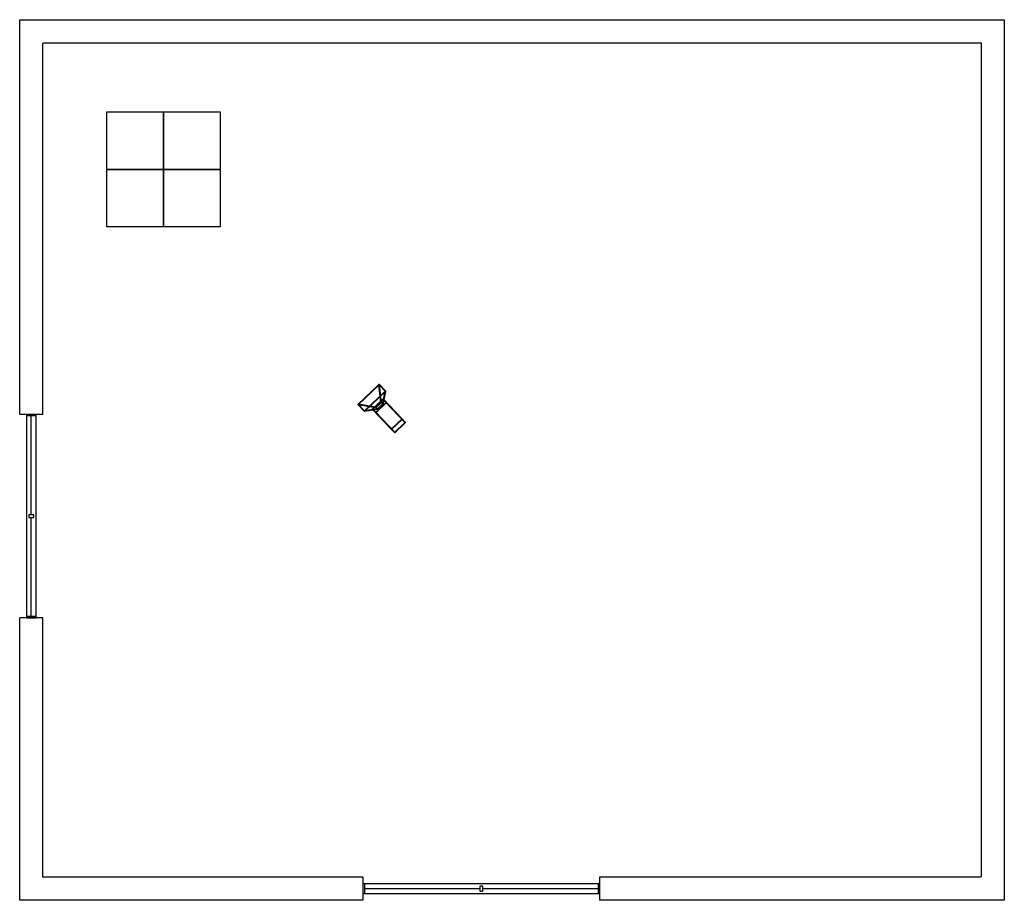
# Model space of a CAD drawing. Header units: metres. Extents: x -6 to 4.2, y -5 to 4.1.
import ezdxf

# ---------------------------------------------------------------- set-up
doc = ezdxf.new("R2010")
doc.units = ezdxf.units.M
doc.header["$MEASUREMENT"] = 0
for name, color, linetype in [('72_CAMI_INSERT', 7, 'Continuous'), ('72_CAMI_MITESCO_D2_ANY', 251, 'Continuous'), ('72_EGR_BASE_CAMERA', 7, 'Continuous'), ('72_EGR_INSERT', 7, 'Continuous'), ('72_EGR_ROOM5_D2_WALL', 7, 'Continuous'), ('72_EGR_ROOM5_D2_WALLELEMENT', 7, 'Continuous')]:
    doc.layers.add(name, color=color, linetype=linetype)

# ---------------------------------------------------------------- blocks, each defined once
blk = doc.blocks.new('f4f0b536-35d6-4e71-919c-ed88e65cfc06')
at = {"layer": '72_EGR_ROOM5_D2_WALL'}
for points in [[(-0.12, 0.12, 0), (10.05, 0.12, 0)], [(0.12, -0.12, 0), (9.81, -0.12, 0)]]:
    blk.add_polyline3d(points, dxfattribs=at)
blk = doc.blocks.new('a8b2a597-5260-4050-8f4f-75f6d8341a9d')
at = {"layer": '72_EGR_ROOM5_D2_WALL'}
for points in [[(-0.12, 0.12, 0), (8.97, 0.12, 0)], [(0.12, -0.12, 0), (8.73, -0.12, 0)]]:
    blk.add_polyline3d(points, dxfattribs=at)
blk = doc.blocks.new('6beb59a7-416d-4159-befc-a09c2a90dd41')
at = {"layer": '72_EGR_ROOM5_D2_WALL'}
for points in [[(-0.12, 0.12, 0), (4.06, 0.12, 0)], [(4.06, -0.12, 0), (4.06, 0.12, 0)], [(6.504, -0.12, 0), (6.504, 0.12, 0)], [(6.504, 0.12, 0), (10.05, 0.12, 0)], [(0.12, -0.12, 0), (4.06, -0.12, 0)], [(6.504, -0.12, 0), (9.81, -0.12, 0)]]:
    blk.add_polyline3d(points, dxfattribs=at)
blk = doc.blocks.new('74ea7533-8260-4394-aa73-a323e4ab9d4d')
at = {"layer": '72_EGR_ROOM5_D2_WALL'}
for points in [[(-0.12, 0.12, 0), (2.795, 0.12, 0)], [(2.795, -0.12, 0), (2.795, 0.12, 0)], [(4.896, -0.12, 0), (4.896, 0.12, 0)], [(4.896, 0.12, 0), (8.97, 0.12, 0)], [(0.12, -0.12, 0), (2.795, -0.12, 0)], [(4.896, -0.12, 0), (8.73, -0.12, 0)]]:
    blk.add_polyline3d(points, dxfattribs=at)
blk = doc.blocks.new('507bb752-1977-46e1-81db-391bb8c5463d')
at = {"layer": '72_EGR_ROOM5_D2_WALLELEMENT'}
for points in [[(-1.222, -0.05, 0), (1.222, -0.05, 0), (1.222, 0.05, 0), (-1.222, 0.05, 0)], [(-0.015, -0.025, 0), (0.015, -0.025, 0), (0.015, 0.025, 0), (-0.015, 0.025, 0)]]:
    blk.add_polyline3d(points, close=True, dxfattribs=at)
for points in [[(-1.207, -0.05, 0), (-1.207, 0.05, 0)], [(-1.207, 0, 0), (-0.015, 0, 0)], [(0.015, 0, 0), (1.207, 0, 0)], [(1.207, -0.05, 0), (1.207, 0.05, 0)]]:
    blk.add_polyline3d(points, dxfattribs=at)
blk = doc.blocks.new('f0bd4bbb-fdc0-4541-a33f-4c3b94719fb6')
at = {"layer": '72_EGR_ROOM5_D2_WALLELEMENT'}
blk.add_blockref('507bb752-1977-46e1-81db-391bb8c5463d', (0, 0), dxfattribs=at)
blk = doc.blocks.new('c084eef1-3ef2-44eb-8d30-4eb582d039db')
at = {"layer": '72_EGR_ROOM5_D2_WALLELEMENT'}
for points in [[(-1.051, -0.05, 0), (1.051, -0.05, 0), (1.051, 0.05, 0), (-1.051, 0.05, 0)], [(-0.015, -0.025, 0), (0.015, -0.025, 0), (0.015, 0.025, 0), (-0.015, 0.025, 0)]]:
    blk.add_polyline3d(points, close=True, dxfattribs=at)
for points in [[(-1.036, -0.05, 0), (-1.036, 0.05, 0)], [(-1.036, 0, 0), (-0.015, 0, 0)], [(0.015, 0, 0), (1.036, 0, 0)], [(1.036, -0.05, 0), (1.036, 0.05, 0)]]:
    blk.add_polyline3d(points, dxfattribs=at)
blk = doc.blocks.new('3ef61491-ae55-4872-b020-8517c95dfbd6')
at = {"layer": '72_EGR_ROOM5_D2_WALLELEMENT'}
blk.add_blockref('c084eef1-3ef2-44eb-8d30-4eb582d039db', (0, 0), dxfattribs=at)
blk = doc.blocks.new('X3G_CAMERA_SYMBOL')
at = {"color": 0, "lineweight": -2}
for points in [[(-0.0375, 0.0375, 0), (0.0375, 0.0375, 0), (0.15, 0.15, -0.12), (-0.15, 0.15, -0.12)], [(-0.0375, -0.0375, 0), (-0.0375, 0.0375, 0), (-0.15, 0.15, -0.12), (-0.15, -0.15, -0.12)], [(0.0375, 0.0375, 0), (0.0375, -0.0375, 0), (0.15, -0.15, -0.12), (0.15, 0.15, -0.12)], [(-0.075, 0.075, 0.3), (0.075, 0.075, 0.3), (0.075, 0.075, 0), (-0.075, 0.075, 0)], [(-0.075, -0.075, 0.3), (-0.075, 0.075, 0.3), (-0.075, 0.075, 0), (-0.075, -0.075, 0)], [(0.075, 0.075, 0.3), (0.075, -0.075, 0.3), (0.075, -0.075, 0), (0.075, 0.075, 0)], [(0.0375, -0.0375, 0), (-0.0375, -0.0375, 0), (-0.15, -0.15, -0.12), (0.15, -0.15, -0.12)], [(0.075, -0.075, 0.3), (-0.075, -0.075, 0.3), (-0.075, -0.075, 0), (0.075, -0.075, 0)]]:
    blk.add_polyline3d(points, dxfattribs=at)
blk = doc.blocks.new('72_CAMI_MITESCO_D2_UNITRECTANGLE')
at = {"layer": '72_CAMI_MITESCO_D2_ANY'}
blk.add_lwpolyline([(1, 0), (0, 0), (0, -1), (1, -1)], close=True, dxfattribs=at)
blk = doc.blocks.new('72cami_mitesco26E1B7FC1C41E428B899A1823CE13614E')
at = {"xscale": 0.59, "yscale": 0.59}
blk.add_blockref('72_CAMI_MITESCO_D2_UNITRECTANGLE', (-0.004, 0.003), dxfattribs=at)
blk = doc.blocks.new('7c39530c-a7c7-4d24-b48d-1e7f5d90cf55')
at = {"color": 7}
blk.add_blockref('72cami_mitesco26E1B7FC1C41E428B899A1823CE13614E', (0, 0), dxfattribs=at)

msp = doc.modelspace()

# ---------------------------------------------------------------- block references
at = {"layer": '72_CAMI_INSERT'}
for p in [(-5.091, 3.135, 0.297), (-4.501, 3.135, 0.297), (-5.091, 2.545, 0.297), (-4.501, 2.545, 0.297)]:
    msp.add_blockref('7c39530c-a7c7-4d24-b48d-1e7f5d90cf55', p, dxfattribs=at)
at = {"layer": '72_EGR_BASE_CAMERA', "color": 195, "lineweight": 40, "true_color": 0x7030a0, "extrusion": (0.657295, -0.685483, -0.313171), "rotation": 1.634652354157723e-12}
msp.add_blockref('X3G_CAMERA_SYMBOL', (-1.568, 0.713, -1.974), dxfattribs=at)
at = {"layer": '72_EGR_INSERT'}
msp.add_blockref('f4f0b536-35d6-4e71-919c-ed88e65cfc06', (-5.87, 3.973), dxfattribs=at)
for name, p, rotation in [('74ea7533-8260-4394-aa73-a323e4ab9d4d', (-5.87, -4.878), 90), ('a8b2a597-5260-4050-8f4f-75f6d8341a9d', (4.06, 3.973), 270), ('3ef61491-ae55-4872-b020-8517c95dfbd6', (-5.87, -1.032), 90), ('6beb59a7-416d-4159-befc-a09c2a90dd41', (4.06, -4.878), 180), ('f0bd4bbb-fdc0-4541-a33f-4c3b94719fb6', (-1.222, -4.878), 180)]:
    msp.add_blockref(name, p, dxfattribs=dict(at, rotation=rotation))

doc.saveas('drawing.dxf')
